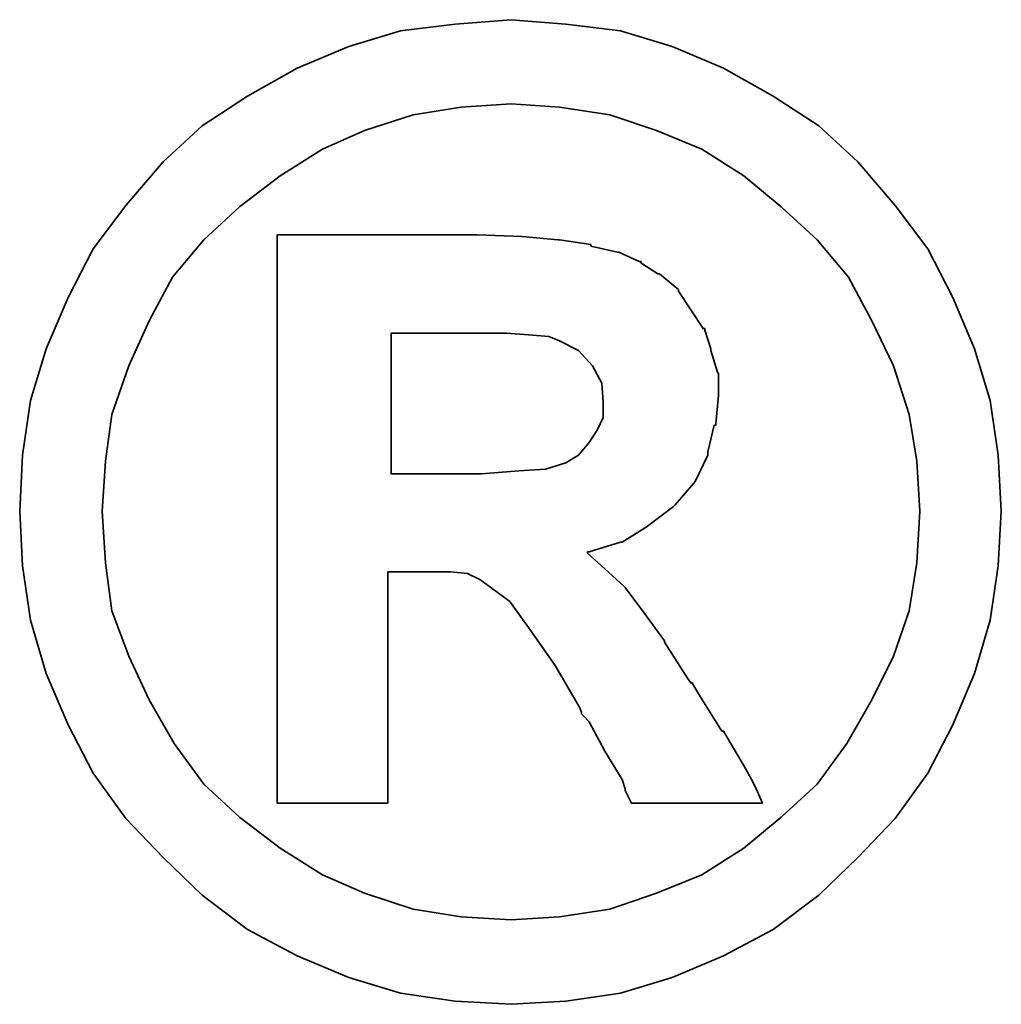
# Model space of a CAD drawing. Header units: inches. Extents: x 36 to 516, y 68 to 1649.
# Tile 47 of 50: x 186.486 to 187.022, y 118.347 to 118.886. Entities that reach past the tile are written whole.
import ezdxf

# ---------------------------------------------------------------- set-up
doc = ezdxf.new("R2010")
doc.units = ezdxf.units.IN
doc.header["$LTSCALE"] = 2
doc.header["$MEASUREMENT"] = 0
doc.layers.add('DIM', color=4, linetype='Continuous')
doc.layers.add('layer 1', color=7, linetype='Continuous')

# ---------------------------------------------------------------- blocks, each defined once
blk = doc.blocks.new('TBI MOTION logo(完整正式版)')
at = {"layer": 'layer 1', "color": 22, "lineweight": 35}
for points, knots in [([(81.20634, 4.98624), (81.20634, 4.98624), (81.18649, 5.32862), (81.18649, 5.32862), (81.18649, 5.32862), (81.18649, 5.32862), (81.13886, 5.66206), (81.13886, 5.66206), (81.13886, 5.66206), (81.13886, 5.66206), (81.04359, 5.97764), (81.04359, 5.97764), (81.04359, 5.97764), (81.04359, 5.97764), (80.91061, 6.29124), (80.91061, 6.29124), (80.91061, 6.29124), (80.91061, 6.29124), (80.75778, 6.58697), (80.75778, 6.58697), (80.75778, 6.58697), (80.75778, 6.58697), (80.5593, 6.85294), (80.5593, 6.85294), (80.5593, 6.85294), (80.5593, 6.85294), (80.33105, 7.1189), (80.33105, 7.1189), (80.33105, 7.1189), (80.33105, 7.1189), (80.09287, 7.33921), (80.09287, 7.33921), (80.09287, 7.33921), (80.09287, 7.33921), (79.815, 7.51982), (79.815, 7.51982), (79.815, 7.51982), (79.815, 7.51982), (79.51133, 7.69051), (79.51133, 7.69051), (79.51133, 7.69051), (79.51133, 7.69051), (79.19773, 7.8235), (79.19773, 7.8235), (79.19773, 7.8235), (79.19773, 7.8235), (78.88215, 7.91877), (78.88215, 7.91877), (78.88215, 7.91877), (78.88215, 7.91877), (78.54871, 7.95846), (78.54871, 7.95846), (78.54871, 7.95846), (78.54871, 7.95846), (78.21526, 7.98625), (78.21526, 7.98625), (78.21526, 7.98625), (78.21526, 7.98625), (77.87388, 7.95846), (77.87388, 7.95846), (77.87388, 7.95846), (77.87388, 7.95846), (77.54044, 7.91877), (77.54044, 7.91877), (77.54044, 7.91877), (77.54044, 7.91877), (77.22485, 7.8235), (77.22485, 7.8235), (77.22485, 7.8235), (77.22485, 7.8235), (76.91027, 7.69051), (76.91027, 7.69051), (76.91027, 7.69051), (76.91027, 7.69051), (76.6056, 7.51982), (76.6056, 7.51982), (76.6056, 7.51982), (76.6056, 7.51982), (76.32972, 7.33921), (76.32972, 7.33921), (76.32972, 7.33921), (76.32972, 7.33921), (76.09154, 7.1189), (76.09154, 7.1189), (76.09154, 7.1189), (76.09154, 7.1189), (75.86329, 6.85294), (75.86329, 6.85294), (75.86329, 6.85294), (75.86329, 6.85294), (75.66382, 6.58697), (75.66382, 6.58697), (75.66382, 6.58697), (75.66382, 6.58697), (75.51099, 6.29124), (75.51099, 6.29124), (75.51099, 6.29124), (75.51099, 6.29124), (75.37702, 5.97764), (75.37702, 5.97764), (75.37702, 5.97764), (75.37702, 5.97764), (75.28175, 5.66206), (75.28175, 5.66206), (75.28175, 5.66206), (75.28175, 5.66206), (75.23411, 5.32862), (75.23411, 5.32862), (75.23411, 5.32862), (75.23411, 5.32862), (75.21625, 4.98624), (75.21625, 4.98624), (75.21625, 4.98624), (75.21625, 4.98624), (75.23411, 4.6528), (75.23411, 4.6528), (75.23411, 4.6528), (75.23411, 4.6528), (75.28175, 4.32035), (75.28175, 4.32035), (75.28175, 4.32035), (75.28175, 4.32035), (75.37702, 3.99583), (75.37702, 3.99583), (75.37702, 3.99583), (75.37702, 3.99583), (75.51099, 3.68224), (75.51099, 3.68224), (75.51099, 3.68224), (75.51099, 3.68224), (75.66382, 3.38749), (75.66382, 3.38749), (75.66382, 3.38749), (75.66382, 3.38749), (75.86329, 3.10963), (75.86329, 3.10963), (75.86329, 3.10963), (75.86329, 3.10963), (76.09154, 2.87145), (76.09154, 2.87145), (76.09154, 2.87145), (76.09154, 2.87145), (76.32972, 2.6432), (76.32972, 2.6432), (76.32972, 2.6432), (76.32972, 2.6432), (76.6056, 2.43381), (76.6056, 2.43381), (76.6056, 2.43381), (76.6056, 2.43381), (76.91027, 2.27205), (76.91027, 2.27205), (76.91027, 2.27205), (76.91027, 2.27205), (77.22485, 2.13906), (77.22485, 2.13906), (77.22485, 2.13906), (77.22485, 2.13906), (77.54044, 2.0438), (77.54044, 2.0438), (77.54044, 2.0438), (77.54044, 2.0438), (77.87388, 1.99616), (77.87388, 1.99616), (77.87388, 1.99616), (77.87388, 1.99616), (78.21526, 1.97631), (78.21526, 1.97631), (78.21526, 1.97631), (78.21526, 1.97631), (78.54871, 1.99616), (78.54871, 1.99616), (78.54871, 1.99616), (78.54871, 1.99616), (78.88215, 2.0438), (78.88215, 2.0438), (78.88215, 2.0438), (78.88215, 2.0438), (79.19773, 2.13906), (79.19773, 2.13906), (79.19773, 2.13906), (79.19773, 2.13906), (79.51133, 2.27205), (79.51133, 2.27205), (79.51133, 2.27205), (79.51133, 2.27205), (79.815, 2.43381), (79.815, 2.43381), (79.815, 2.43381), (79.815, 2.43381), (80.09287, 2.6432), (80.09287, 2.6432), (80.09287, 2.6432), (80.09287, 2.6432), (80.33105, 2.87145), (80.33105, 2.87145), (80.33105, 2.87145), (80.33105, 2.87145), (80.5593, 3.10963), (80.5593, 3.10963), (80.5593, 3.10963), (80.5593, 3.10963), (80.75778, 3.38749), (80.75778, 3.38749), (80.75778, 3.38749), (80.75778, 3.38749), (80.91061, 3.68224), (80.91061, 3.68224), (80.91061, 3.68224), (80.91061, 3.68224), (81.04359, 3.99583), (81.04359, 3.99583), (81.04359, 3.99583), (81.04359, 3.99583), (81.13886, 4.32035), (81.13886, 4.32035), (81.13886, 4.32035), (81.13886, 4.32035), (81.18649, 4.6528), (81.18649, 4.6528), (81.18649, 4.6528), (81.18649, 4.6528), (81.20634, 4.98624), (81.20634, 4.98624)], [0, 0, 0, 0, 0.0178571, 0.0178571, 0.0178571, 0.0178571, 0.0357143, 0.0357143, 0.0357143, 0.0357143, 0.0535714, 0.0535714, 0.0535714, 0.0535714, 0.0714286, 0.0714286, 0.0714286, 0.0714286, 0.0892857, 0.0892857, 0.0892857, 0.0892857, 0.1071429, 0.1071429, 0.1071429, 0.1071429, 0.125, 0.125, 0.125, 0.125, 0.1428571, 0.1428571, 0.1428571, 0.1428571, 0.1607143, 0.1607143, 0.1607143, 0.1607143, 0.1785714, 0.1785714, 0.1785714, 0.1785714, 0.1964286, 0.1964286, 0.1964286, 0.1964286, 0.2142857, 0.2142857, 0.2142857, 0.2142857, 0.2321429, 0.2321429, 0.2321429, 0.2321429, 0.25, 0.25, 0.25, 0.25, 0.2678571, 0.2678571, 0.2678571, 0.2678571, 0.2857143, 0.2857143, 0.2857143, 0.2857143, 0.3035714, 0.3035714, 0.3035714, 0.3035714, 0.3214286, 0.3214286, 0.3214286, 0.3214286, 0.3392857, 0.3392857, 0.3392857, 0.3392857, 0.3571429, 0.3571429, 0.3571429, 0.3571429, 0.375, 0.375, 0.375, 0.375, 0.3928571, 0.3928571, 0.3928571, 0.3928571, 0.4107143, 0.4107143, 0.4107143, 0.4107143, 0.4285714, 0.4285714, 0.4285714, 0.4285714, 0.4464286, 0.4464286, 0.4464286, 0.4464286, 0.4642857, 0.4642857, 0.4642857, 0.4642857, 0.4821429, 0.4821429, 0.4821429, 0.4821429, 0.5, 0.5, 0.5, 0.5, 0.5178571, 0.5178571, 0.5178571, 0.5178571, 0.5357143, 0.5357143, 0.5357143, 0.5357143, 0.5535714, 0.5535714, 0.5535714, 0.5535714, 0.5714286, 0.5714286, 0.5714286, 0.5714286, 0.5892857, 0.5892857, 0.5892857, 0.5892857, 0.6071429, 0.6071429, 0.6071429, 0.6071429, 0.625, 0.625, 0.625, 0.625, 0.6428571, 0.6428571, 0.6428571, 0.6428571, 0.6607143, 0.6607143, 0.6607143, 0.6607143, 0.6785714, 0.6785714, 0.6785714, 0.6785714, 0.6964286, 0.6964286, 0.6964286, 0.6964286, 0.7142857, 0.7142857, 0.7142857, 0.7142857, 0.7321429, 0.7321429, 0.7321429, 0.7321429, 0.75, 0.75, 0.75, 0.75, 0.7678571, 0.7678571, 0.7678571, 0.7678571, 0.7857143, 0.7857143, 0.7857143, 0.7857143, 0.8035714, 0.8035714, 0.8035714, 0.8035714, 0.8214286, 0.8214286, 0.8214286, 0.8214286, 0.8392857, 0.8392857, 0.8392857, 0.8392857, 0.8571429, 0.8571429, 0.8571429, 0.8571429, 0.875, 0.875, 0.875, 0.875, 0.8928571, 0.8928571, 0.8928571, 0.8928571, 0.9107143, 0.9107143, 0.9107143, 0.9107143, 0.9285714, 0.9285714, 0.9285714, 0.9285714, 0.9464286, 0.9464286, 0.9464286, 0.9464286, 0.9642857, 0.9642857, 0.9642857, 0.9642857, 0.9821429, 0.9821429, 0.9821429, 0.9821429, 1, 1, 1, 1]), ([(80.71014, 4.98624), (80.71014, 4.98624), (80.69129, 5.29091), (80.69129, 5.29091), (80.69129, 5.29091), (80.69129, 5.29091), (80.64464, 5.57672), (80.64464, 5.57672), (80.64464, 5.57672), (80.64464, 5.57672), (80.54937, 5.87245), (80.54937, 5.87245), (80.54937, 5.87245), (80.54937, 5.87245), (80.41639, 6.14833), (80.41639, 6.14833), (80.41639, 6.14833), (80.41639, 6.14833), (80.27349, 6.41429), (80.27349, 6.41429), (80.27349, 6.41429), (80.27349, 6.41429), (80.08295, 6.64255), (80.08295, 6.64255), (80.08295, 6.64255), (80.08295, 6.64255), (79.86264, 6.84301), (79.86264, 6.84301), (79.86264, 6.84301), (79.86264, 6.84301), (79.63439, 7.03355), (79.63439, 7.03355), (79.63439, 7.03355), (79.63439, 7.03355), (79.37835, 7.1963), (79.37835, 7.1963), (79.37835, 7.1963), (79.37835, 7.1963), (79.10246, 7.30944), (79.10246, 7.30944), (79.10246, 7.30944), (79.10246, 7.30944), (78.81665, 7.40471), (78.81665, 7.40471), (78.81665, 7.40471), (78.81665, 7.40471), (78.511, 7.45234), (78.511, 7.45234), (78.511, 7.45234), (78.511, 7.45234), (78.21526, 7.47219), (78.21526, 7.47219), (78.21526, 7.47219), (78.21526, 7.47219), (77.9106, 7.45234), (77.9106, 7.45234), (77.9106, 7.45234), (77.9106, 7.45234), (77.61685, 7.40471), (77.61685, 7.40471), (77.61685, 7.40471), (77.61685, 7.40471), (77.32012, 7.30944), (77.32012, 7.30944), (77.32012, 7.30944), (77.32012, 7.30944), (77.06309, 7.1963), (77.06309, 7.1963), (77.06309, 7.1963), (77.06309, 7.1963), (76.80606, 7.03355), (76.80606, 7.03355), (76.80606, 7.03355), (76.80606, 7.03355), (76.55797, 6.84301), (76.55797, 6.84301), (76.55797, 6.84301), (76.55797, 6.84301), (76.34063, 6.64255), (76.34063, 6.64255), (76.34063, 6.64255), (76.34063, 6.64255), (76.1491, 6.41429), (76.1491, 6.41429), (76.1491, 6.41429), (76.1491, 6.41429), (76.0062, 6.14833), (76.0062, 6.14833), (76.0062, 6.14833), (76.0062, 6.14833), (75.88314, 5.87245), (75.88314, 5.87245), (75.88314, 5.87245), (75.88314, 5.87245), (75.77794, 5.57672), (75.77794, 5.57672), (75.77794, 5.57672), (75.77794, 5.57672), (75.73924, 5.29091), (75.73924, 5.29091), (75.73924, 5.29091), (75.73924, 5.29091), (75.72039, 4.98624), (75.72039, 4.98624), (75.72039, 4.98624), (75.72039, 4.98624), (75.73924, 4.67165), (75.73924, 4.67165), (75.73924, 4.67165), (75.73924, 4.67165), (75.77794, 4.37791), (75.77794, 4.37791), (75.77794, 4.37791), (75.77794, 4.37791), (75.88314, 4.10102), (75.88314, 4.10102), (75.88314, 4.10102), (75.88314, 4.10102), (76.0062, 3.83407), (76.0062, 3.83407), (76.0062, 3.83407), (76.0062, 3.83407), (76.15902, 3.56811), (76.15902, 3.56811), (76.15902, 3.56811), (76.15902, 3.56811), (76.34063, 3.32001), (76.34063, 3.32001), (76.34063, 3.32001), (76.34063, 3.32001), (76.55797, 3.11955), (76.55797, 3.11955), (76.55797, 3.11955), (76.55797, 3.11955), (76.80606, 2.92901), (76.80606, 2.92901), (76.80606, 2.92901), (76.80606, 2.92901), (77.06309, 2.76725), (77.06309, 2.76725), (77.06309, 2.76725), (77.06309, 2.76725), (77.32012, 2.65412), (77.32012, 2.65412), (77.32012, 2.65412), (77.32012, 2.65412), (77.61685, 2.55786), (77.61685, 2.55786), (77.61685, 2.55786), (77.61685, 2.55786), (77.9106, 2.51022), (77.9106, 2.51022), (77.9106, 2.51022), (77.9106, 2.51022), (78.21526, 2.49137), (78.21526, 2.49137), (78.21526, 2.49137), (78.21526, 2.49137), (78.511, 2.51022), (78.511, 2.51022), (78.511, 2.51022), (78.511, 2.51022), (78.81665, 2.55786), (78.81665, 2.55786), (78.81665, 2.55786), (78.81665, 2.55786), (79.10246, 2.65412), (79.10246, 2.65412), (79.10246, 2.65412), (79.10246, 2.65412), (79.37835, 2.76725), (79.37835, 2.76725), (79.37835, 2.76725), (79.37835, 2.76725), (79.63439, 2.92901), (79.63439, 2.92901), (79.63439, 2.92901), (79.63439, 2.92901), (79.86264, 3.11955), (79.86264, 3.11955), (79.86264, 3.11955), (79.86264, 3.11955), (80.08295, 3.32001), (80.08295, 3.32001), (80.08295, 3.32001), (80.08295, 3.32001), (80.26356, 3.56811), (80.26356, 3.56811), (80.26356, 3.56811), (80.26356, 3.56811), (80.41639, 3.83407), (80.41639, 3.83407), (80.41639, 3.83407), (80.41639, 3.83407), (80.54937, 4.10102), (80.54937, 4.10102), (80.54937, 4.10102), (80.54937, 4.10102), (80.64464, 4.37791), (80.64464, 4.37791), (80.64464, 4.37791), (80.64464, 4.37791), (80.69129, 4.67165), (80.69129, 4.67165), (80.69129, 4.67165), (80.69129, 4.67165), (80.71014, 4.98624), (80.71014, 4.98624)], [0, 0, 0, 0, 0.0192308, 0.0192308, 0.0192308, 0.0192308, 0.0384615, 0.0384615, 0.0384615, 0.0384615, 0.0576923, 0.0576923, 0.0576923, 0.0576923, 0.0769231, 0.0769231, 0.0769231, 0.0769231, 0.0961538, 0.0961538, 0.0961538, 0.0961538, 0.1153846, 0.1153846, 0.1153846, 0.1153846, 0.1346154, 0.1346154, 0.1346154, 0.1346154, 0.1538462, 0.1538462, 0.1538462, 0.1538462, 0.1730769, 0.1730769, 0.1730769, 0.1730769, 0.1923077, 0.1923077, 0.1923077, 0.1923077, 0.2115385, 0.2115385, 0.2115385, 0.2115385, 0.2307692, 0.2307692, 0.2307692, 0.2307692, 0.25, 0.25, 0.25, 0.25, 0.2692308, 0.2692308, 0.2692308, 0.2692308, 0.2884615, 0.2884615, 0.2884615, 0.2884615, 0.3076923, 0.3076923, 0.3076923, 0.3076923, 0.3269231, 0.3269231, 0.3269231, 0.3269231, 0.3461538, 0.3461538, 0.3461538, 0.3461538, 0.3653846, 0.3653846, 0.3653846, 0.3653846, 0.3846154, 0.3846154, 0.3846154, 0.3846154, 0.4038462, 0.4038462, 0.4038462, 0.4038462, 0.4230769, 0.4230769, 0.4230769, 0.4230769, 0.4423077, 0.4423077, 0.4423077, 0.4423077, 0.4615385, 0.4615385, 0.4615385, 0.4615385, 0.4807692, 0.4807692, 0.4807692, 0.4807692, 0.5, 0.5, 0.5, 0.5, 0.5192308, 0.5192308, 0.5192308, 0.5192308, 0.5384615, 0.5384615, 0.5384615, 0.5384615, 0.5576923, 0.5576923, 0.5576923, 0.5576923, 0.5769231, 0.5769231, 0.5769231, 0.5769231, 0.5961538, 0.5961538, 0.5961538, 0.5961538, 0.6153846, 0.6153846, 0.6153846, 0.6153846, 0.6346154, 0.6346154, 0.6346154, 0.6346154, 0.6538462, 0.6538462, 0.6538462, 0.6538462, 0.6730769, 0.6730769, 0.6730769, 0.6730769, 0.6923077, 0.6923077, 0.6923077, 0.6923077, 0.7115385, 0.7115385, 0.7115385, 0.7115385, 0.7307692, 0.7307692, 0.7307692, 0.7307692, 0.75, 0.75, 0.75, 0.75, 0.7692308, 0.7692308, 0.7692308, 0.7692308, 0.7884615, 0.7884615, 0.7884615, 0.7884615, 0.8076923, 0.8076923, 0.8076923, 0.8076923, 0.8269231, 0.8269231, 0.8269231, 0.8269231, 0.8461538, 0.8461538, 0.8461538, 0.8461538, 0.8653846, 0.8653846, 0.8653846, 0.8653846, 0.8846154, 0.8846154, 0.8846154, 0.8846154, 0.9038462, 0.9038462, 0.9038462, 0.9038462, 0.9230769, 0.9230769, 0.9230769, 0.9230769, 0.9423077, 0.9423077, 0.9423077, 0.9423077, 0.9615385, 0.9615385, 0.9615385, 0.9615385, 0.9807692, 0.9807692, 0.9807692, 0.9807692, 1, 1, 1, 1]), ([(76.78721, 3.2823), (76.78721, 3.2823), (76.78721, 3.32001), (76.78721, 3.32001), (76.78721, 3.32001), (76.78721, 3.32001), (76.78721, 3.42422), (76.78721, 3.42422), (76.78721, 3.42422), (76.78721, 3.42422), (76.78721, 3.59689), (76.78721, 3.59689), (76.78721, 3.59689), (76.78721, 3.59689), (76.78721, 3.80529), (76.78721, 3.80529), (76.78721, 3.80529), (76.78721, 3.80529), (76.78721, 4.0524), (76.78721, 4.0524), (76.78721, 4.0524), (76.78721, 4.0524), (76.78721, 4.32035), (76.78721, 4.32035), (76.78721, 4.32035), (76.78721, 4.32035), (76.78721, 4.92868), (76.78721, 4.92868), (76.78721, 4.92868), (76.78721, 4.92868), (76.78721, 5.53801), (76.78721, 5.53801), (76.78721, 5.53801), (76.78721, 5.53801), (76.78721, 5.82482), (76.78721, 5.82482), (76.78721, 5.82482), (76.78721, 5.82482), (76.78721, 6.07291), (76.78721, 6.07291), (76.78721, 6.07291), (76.78721, 6.07291), (76.78721, 6.30017), (76.78721, 6.30017), (76.78721, 6.30017), (76.78721, 6.30017), (76.78721, 6.45399), (76.78721, 6.45399), (76.78721, 6.45399), (76.78721, 6.45399), (76.78721, 6.5572), (76.78721, 6.5572), (76.78721, 6.5572), (76.78721, 6.5572), (76.78721, 6.59689), (76.78721, 6.59689), (76.78721, 6.59689), (76.78721, 6.59689), (76.78721, 6.67232), (76.78721, 6.67232), (76.78721, 6.67232), (76.78721, 6.67232), (76.8537, 6.67232), (76.8537, 6.67232), (76.8537, 6.67232), (76.8537, 6.67232), (76.87355, 6.67232), (76.87355, 6.67232), (76.87355, 6.67232), (76.87355, 6.67232), (76.91027, 6.67232), (76.91027, 6.67232), (76.91027, 6.67232), (76.91027, 6.67232), (77.04424, 6.67232), (77.04424, 6.67232), (77.04424, 6.67232), (77.04424, 6.67232), (77.22485, 6.67232), (77.22485, 6.67232), (77.22485, 6.67232), (77.22485, 6.67232), (77.43524, 6.67232), (77.43524, 6.67232), (77.43524, 6.67232), (77.43524, 6.67232), (77.65357, 6.67232), (77.65357, 6.67232), (77.65357, 6.67232), (77.65357, 6.67232), (77.82625, 6.67232), (77.82625, 6.67232), (77.82625, 6.67232), (77.82625, 6.67232), (77.94037, 6.67232), (77.94037, 6.67232), (77.94037, 6.67232), (77.94037, 6.67232), (77.97709, 6.67232), (77.97709, 6.67232), (77.97709, 6.67232), (77.97709, 6.67232), (77.99694, 6.67232), (77.99694, 6.67232), (77.99694, 6.67232), (77.99694, 6.67232), (78.00686, 6.67232), (78.00686, 6.67232), (78.00686, 6.67232), (78.00686, 6.67232), (78.28275, 6.6624), (78.28275, 6.6624), (78.28275, 6.6624), (78.28275, 6.6624), (78.50107, 6.64255), (78.50107, 6.64255), (78.50107, 6.64255), (78.50107, 6.64255), (78.511, 6.64255), (78.511, 6.64255), (78.511, 6.64255), (78.511, 6.64255), (78.70154, 6.61476), (78.70154, 6.61476), (78.70154, 6.61476), (78.70154, 6.61476), (78.70154, 6.60483), (78.70154, 6.60483), (78.70154, 6.60483), (78.70154, 6.60483), (78.86429, 6.56713), (78.86429, 6.56713), (78.86429, 6.56713), (78.86429, 6.56713), (78.87223, 6.56713), (78.87223, 6.56713), (78.87223, 6.56713), (78.87223, 6.56713), (78.99727, 6.51056), (78.99727, 6.51056), (78.99727, 6.51056), (78.99727, 6.51056), (79.00719, 6.51056), (79.00719, 6.51056), (79.00719, 6.51056), (79.00719, 6.51056), (79.00719, 6.50162), (79.00719, 6.50162), (79.00719, 6.50162), (79.00719, 6.50162), (79.1104, 6.43415), (79.1104, 6.43415), (79.1104, 6.43415), (79.1104, 6.43415), (79.12132, 6.43415), (79.12132, 6.43415), (79.12132, 6.43415), (79.12132, 6.43415), (79.22552, 6.34781), (79.22552, 6.34781), (79.22552, 6.34781), (79.22552, 6.34781), (79.23544, 6.33888), (79.23544, 6.33888), (79.23544, 6.33888), (79.23544, 6.33888), (79.23544, 6.32895), (79.23544, 6.32895), (79.23544, 6.32895), (79.23544, 6.32895), (79.31087, 6.21483), (79.31087, 6.21483), (79.31087, 6.21483), (79.31087, 6.21483), (79.38629, 6.1007), (79.38629, 6.1007), (79.38629, 6.1007), (79.38629, 6.1007), (79.3972, 6.1007), (79.3972, 6.1007), (79.3972, 6.1007), (79.3972, 6.1007), (79.3972, 6.09078), (79.3972, 6.09078), (79.3972, 6.09078), (79.3972, 6.09078), (79.43392, 5.97764), (79.43392, 5.97764), (79.43392, 5.97764), (79.43392, 5.97764), (79.43392, 5.96772), (79.43392, 5.96772), (79.43392, 5.96772), (79.43392, 5.96772), (79.47362, 5.83474), (79.47362, 5.83474), (79.47362, 5.83474), (79.47362, 5.83474), (79.48156, 5.82482), (79.48156, 5.82482), (79.48156, 5.82482), (79.48156, 5.82482), (79.48156, 5.69977), (79.48156, 5.69977), (79.48156, 5.69977), (79.48156, 5.69977), (79.48156, 5.69183), (79.48156, 5.69183), (79.48156, 5.69183), (79.48156, 5.69183), (79.4637, 5.51915), (79.4637, 5.51915), (79.4637, 5.51915), (79.4637, 5.51915), (79.4637, 5.51122), (79.4637, 5.51122), (79.4637, 5.51122), (79.4637, 5.51122), (79.45377, 5.51122), (79.45377, 5.51122), (79.45377, 5.51122), (79.45377, 5.51122), (79.41507, 5.34847), (79.41507, 5.34847), (79.41507, 5.34847), (79.41507, 5.34847), (79.41507, 5.33854), (79.41507, 5.33854), (79.41507, 5.33854), (79.41507, 5.33854), (79.41507, 5.32862), (79.41507, 5.32862), (79.41507, 5.32862), (79.41507, 5.32862), (79.33865, 5.16785), (79.33865, 5.16785), (79.33865, 5.16785), (79.33865, 5.16785), (79.33071, 5.15693), (79.33071, 5.15693), (79.33071, 5.15693), (79.33071, 5.15693), (79.2156, 5.02495), (79.2156, 5.02495), (79.2156, 5.02495), (79.2156, 5.02495), (79.20567, 5.01502), (79.20567, 5.01502), (79.20567, 5.01502), (79.20567, 5.01502), (79.05483, 4.89991), (79.05483, 4.89991), (79.05483, 4.89991), (79.05483, 4.89991), (79.04491, 4.89197), (79.04491, 4.89197), (79.04491, 4.89197), (79.04491, 4.89197), (78.89208, 4.7967), (78.89208, 4.7967), (78.89208, 4.7967), (78.89208, 4.7967), (78.88215, 4.7967), (78.88215, 4.7967), (78.88215, 4.7967), (78.88215, 4.7967), (78.69161, 4.73913), (78.69161, 4.73913), (78.69161, 4.73913), (78.69161, 4.73913), (78.68169, 4.73913), (78.68169, 4.73913), (78.68169, 4.73913), (78.68169, 4.73913), (78.68169, 4.72921), (78.68169, 4.72921), (78.68169, 4.72921), (78.68169, 4.72921), (78.78688, 4.63394), (78.78688, 4.63394), (78.78688, 4.63394), (78.78688, 4.63394), (78.902, 4.52875), (78.902, 4.52875), (78.902, 4.52875), (78.902, 4.52875), (78.91093, 4.52081), (78.91093, 4.52081), (78.91093, 4.52081), (78.91093, 4.52081), (79.02506, 4.36798), (79.02506, 4.36798), (79.02506, 4.36798), (79.02506, 4.36798), (79.1501, 4.1953), (79.1501, 4.1953), (79.1501, 4.1953), (79.1501, 4.1953), (79.1501, 4.18736), (79.1501, 4.18736), (79.1501, 4.18736), (79.1501, 4.18736), (79.29201, 3.96705), (79.29201, 3.96705), (79.29201, 3.96705), (79.29201, 3.96705), (79.31087, 3.93828), (79.31087, 3.93828), (79.31087, 3.93828), (79.31087, 3.93828), (79.32079, 3.93828), (79.32079, 3.93828), (79.32079, 3.93828), (79.32079, 3.93828), (79.3585, 3.87178), (79.3585, 3.87178), (79.3585, 3.87178), (79.3585, 3.87178), (79.50141, 3.64353), (79.50141, 3.64353), (79.50141, 3.64353), (79.50141, 3.64353), (79.51133, 3.64353), (79.51133, 3.64353), (79.51133, 3.64353), (79.51133, 3.64353), (79.64431, 3.41528), (79.64431, 3.41528), (79.64431, 3.41528), (79.64431, 3.41528), (79.68202, 3.3478), (79.68202, 3.3478), (79.68202, 3.3478), (79.68202, 3.3478), (79.70187, 3.31009), (79.70187, 3.31009), (79.70187, 3.31009), (79.70187, 3.31009), (79.7495, 3.2049), (79.7495, 3.2049), (79.7495, 3.2049), (79.7495, 3.2049), (79.64431, 3.2049), (79.64431, 3.2049), (79.64431, 3.2049), (79.64431, 3.2049), (79.62546, 3.2049), (79.62546, 3.2049), (79.62546, 3.2049), (79.62546, 3.2049), (79.53912, 3.2049), (79.53912, 3.2049), (79.53912, 3.2049), (79.53912, 3.2049), (79.31087, 3.2049), (79.31087, 3.2049), (79.31087, 3.2049), (79.31087, 3.2049), (79.08262, 3.2049), (79.08262, 3.2049), (79.08262, 3.2049), (79.08262, 3.2049), (79.00719, 3.2049), (79.00719, 3.2049), (79.00719, 3.2049), (79.00719, 3.2049), (78.98735, 3.2049), (78.98735, 3.2049), (78.98735, 3.2049), (78.98735, 3.2049), (78.94964, 3.2049), (78.94964, 3.2049), (78.94964, 3.2049), (78.94964, 3.2049), (78.92979, 3.24459), (78.92979, 3.24459), (78.92979, 3.24459), (78.92979, 3.24459), (78.91093, 3.2823), (78.91093, 3.2823), (78.91093, 3.2823), (78.91093, 3.2823), (78.91093, 3.29223), (78.91093, 3.29223), (78.91093, 3.29223), (78.91093, 3.29223), (78.89208, 3.3478), (78.89208, 3.3478), (78.89208, 3.3478), (78.89208, 3.3478), (78.78688, 3.52048), (78.78688, 3.52048), (78.78688, 3.52048), (78.78688, 3.52048), (78.69161, 3.7001), (78.69161, 3.7001), (78.69161, 3.7001), (78.69161, 3.7001), (78.6539, 3.7388), (78.6539, 3.7388), (78.6539, 3.7388), (78.6539, 3.7388), (78.64398, 3.74873), (78.64398, 3.74873), (78.64398, 3.74873), (78.64398, 3.74873), (78.64398, 3.75766), (78.64398, 3.75766), (78.64398, 3.75766), (78.64398, 3.75766), (78.63405, 3.78644), (78.63405, 3.78644), (78.63405, 3.78644), (78.63405, 3.78644), (78.48321, 4.04347), (78.48321, 4.04347), (78.48321, 4.04347), (78.48321, 4.04347), (78.33038, 4.2618), (78.33038, 4.2618), (78.33038, 4.2618), (78.33038, 4.2618), (78.20732, 4.43447), (78.20732, 4.43447), (78.20732, 4.43447), (78.20732, 4.43447), (78.09221, 4.52081), (78.09221, 4.52081), (78.09221, 4.52081), (78.09221, 4.52081), (78.02472, 4.56845), (78.02472, 4.56845), (78.02472, 4.56845), (78.02472, 4.56845), (77.9493, 4.60616), (77.9493, 4.60616), (77.9493, 4.60616), (77.9493, 4.60616), (77.8451, 4.61608), (77.8451, 4.61608), (77.8451, 4.61608), (77.8451, 4.61608), (77.71113, 4.61608), (77.71113, 4.61608), (77.71113, 4.61608), (77.71113, 4.61608), (77.69128, 4.61608), (77.69128, 4.61608), (77.69128, 4.61608), (77.69128, 4.61608), (77.67342, 4.61608), (77.67342, 4.61608), (77.67342, 4.61608), (77.67342, 4.61608), (77.5583, 4.61608), (77.5583, 4.61608), (77.5583, 4.61608), (77.5583, 4.61608), (77.46303, 4.61608), (77.46303, 4.61608), (77.46303, 4.61608), (77.46303, 4.61608), (77.46303, 4.54761), (77.46303, 4.54761), (77.46303, 4.54761), (77.46303, 4.54761), (77.46303, 4.47318), (77.46303, 4.47318), (77.46303, 4.47318), (77.46303, 4.47318), (77.46303, 4.24294), (77.46303, 4.24294), (77.46303, 4.24294), (77.46303, 4.24294), (77.46303, 3.99583), (77.46303, 3.99583), (77.46303, 3.99583), (77.46303, 3.99583), (77.46303, 3.72888), (77.46303, 3.72888), (77.46303, 3.72888), (77.46303, 3.72888), (77.46303, 3.51055), (77.46303, 3.51055), (77.46303, 3.51055), (77.46303, 3.51055), (77.46303, 3.42422), (77.46303, 3.42422), (77.46303, 3.42422), (77.46303, 3.42422), (77.46303, 3.35773), (77.46303, 3.35773), (77.46303, 3.35773), (77.46303, 3.35773), (77.46303, 3.30017), (77.46303, 3.30017), (77.46303, 3.30017), (77.46303, 3.30017), (77.46303, 3.2823), (77.46303, 3.2823), (77.46303, 3.2823), (77.46303, 3.2823), (77.46303, 3.2049), (77.46303, 3.2049), (77.46303, 3.2049), (77.46303, 3.2049), (77.39753, 3.2049), (77.39753, 3.2049), (77.39753, 3.2049), (77.39753, 3.2049), (77.37768, 3.2049), (77.37768, 3.2049), (77.37768, 3.2049), (77.37768, 3.2049), (77.32012, 3.2049), (77.32012, 3.2049), (77.32012, 3.2049), (77.32012, 3.2049), (77.12165, 3.2049), (77.12165, 3.2049), (77.12165, 3.2049), (77.12165, 3.2049), (76.94897, 3.2049), (76.94897, 3.2049), (76.94897, 3.2049), (76.94897, 3.2049), (76.8924, 3.2049), (76.8924, 3.2049), (76.8924, 3.2049), (76.8924, 3.2049), (76.8537, 3.2049), (76.8537, 3.2049), (76.8537, 3.2049), (76.8537, 3.2049), (76.78721, 3.2049), (76.78721, 3.2049), (76.78721, 3.2049), (76.78721, 3.2049), (76.78721, 3.2823), (76.78721, 3.2823)], [0, 0, 0, 0, 0.0074074, 0.0074074, 0.0074074, 0.0074074, 0.0148148, 0.0148148, 0.0148148, 0.0148148, 0.0222222, 0.0222222, 0.0222222, 0.0222222, 0.0296296, 0.0296296, 0.0296296, 0.0296296, 0.037037, 0.037037, 0.037037, 0.037037, 0.0444444, 0.0444444, 0.0444444, 0.0444444, 0.0518519, 0.0518519, 0.0518519, 0.0518519, 0.0592593, 0.0592593, 0.0592593, 0.0592593, 0.0666667, 0.0666667, 0.0666667, 0.0666667, 0.0740741, 0.0740741, 0.0740741, 0.0740741, 0.0814815, 0.0814815, 0.0814815, 0.0814815, 0.0888889, 0.0888889, 0.0888889, 0.0888889, 0.0962963, 0.0962963, 0.0962963, 0.0962963, 0.1037037, 0.1037037, 0.1037037, 0.1037037, 0.1111111, 0.1111111, 0.1111111, 0.1111111, 0.1185185, 0.1185185, 0.1185185, 0.1185185, 0.1259259, 0.1259259, 0.1259259, 0.1259259, 0.1333333, 0.1333333, 0.1333333, 0.1333333, 0.1407407, 0.1407407, 0.1407407, 0.1407407, 0.1481481, 0.1481481, 0.1481481, 0.1481481, 0.1555556, 0.1555556, 0.1555556, 0.1555556, 0.162963, 0.162963, 0.162963, 0.162963, 0.1703704, 0.1703704, 0.1703704, 0.1703704, 0.1777778, 0.1777778, 0.1777778, 0.1777778, 0.1851852, 0.1851852, 0.1851852, 0.1851852, 0.1925926, 0.1925926, 0.1925926, 0.1925926, 0.2, 0.2, 0.2, 0.2, 0.2074074, 0.2074074, 0.2074074, 0.2074074, 0.2148148, 0.2148148, 0.2148148, 0.2148148, 0.2222222, 0.2222222, 0.2222222, 0.2222222, 0.2296296, 0.2296296, 0.2296296, 0.2296296, 0.237037, 0.237037, 0.237037, 0.237037, 0.2444444, 0.2444444, 0.2444444, 0.2444444, 0.2518519, 0.2518519, 0.2518519, 0.2518519, 0.2592593, 0.2592593, 0.2592593, 0.2592593, 0.2666667, 0.2666667, 0.2666667, 0.2666667, 0.2740741, 0.2740741, 0.2740741, 0.2740741, 0.2814815, 0.2814815, 0.2814815, 0.2814815, 0.2888889, 0.2888889, 0.2888889, 0.2888889, 0.2962963, 0.2962963, 0.2962963, 0.2962963, 0.3037037, 0.3037037, 0.3037037, 0.3037037, 0.3111111, 0.3111111, 0.3111111, 0.3111111, 0.3185185, 0.3185185, 0.3185185, 0.3185185, 0.3259259, 0.3259259, 0.3259259, 0.3259259, 0.3333333, 0.3333333, 0.3333333, 0.3333333, 0.3407407, 0.3407407, 0.3407407, 0.3407407, 0.3481481, 0.3481481, 0.3481481, 0.3481481, 0.3555556, 0.3555556, 0.3555556, 0.3555556, 0.362963, 0.362963, 0.362963, 0.362963, 0.3703704, 0.3703704, 0.3703704, 0.3703704, 0.3777778, 0.3777778, 0.3777778, 0.3777778, 0.3851852, 0.3851852, 0.3851852, 0.3851852, 0.3925926, 0.3925926, 0.3925926, 0.3925926, 0.4, 0.4, 0.4, 0.4, 0.4074074, 0.4074074, 0.4074074, 0.4074074, 0.4148148, 0.4148148, 0.4148148, 0.4148148, 0.4222222, 0.4222222, 0.4222222, 0.4222222, 0.4296296, 0.4296296, 0.4296296, 0.4296296, 0.437037, 0.437037, 0.437037, 0.437037, 0.4444444, 0.4444444, 0.4444444, 0.4444444, 0.4518519, 0.4518519, 0.4518519, 0.4518519, 0.4592593, 0.4592593, 0.4592593, 0.4592593, 0.4666667, 0.4666667, 0.4666667, 0.4666667, 0.4740741, 0.4740741, 0.4740741, 0.4740741, 0.4814815, 0.4814815, 0.4814815, 0.4814815, 0.4888889, 0.4888889, 0.4888889, 0.4888889, 0.4962963, 0.4962963, 0.4962963, 0.4962963, 0.5037037, 0.5037037, 0.5037037, 0.5037037, 0.5111111, 0.5111111, 0.5111111, 0.5111111, 0.5185185, 0.5185185, 0.5185185, 0.5185185, 0.5259259, 0.5259259, 0.5259259, 0.5259259, 0.5333333, 0.5333333, 0.5333333, 0.5333333, 0.5407407, 0.5407407, 0.5407407, 0.5407407, 0.5481481, 0.5481481, 0.5481481, 0.5481481, 0.5555556, 0.5555556, 0.5555556, 0.5555556, 0.562963, 0.562963, 0.562963, 0.562963, 0.5703704, 0.5703704, 0.5703704, 0.5703704, 0.5777778, 0.5777778, 0.5777778, 0.5777778, 0.5851852, 0.5851852, 0.5851852, 0.5851852, 0.5925926, 0.5925926, 0.5925926, 0.5925926, 0.6, 0.6, 0.6, 0.6, 0.6074074, 0.6074074, 0.6074074, 0.6074074, 0.6148148, 0.6148148, 0.6148148, 0.6148148, 0.6222222, 0.6222222, 0.6222222, 0.6222222, 0.6296296, 0.6296296, 0.6296296, 0.6296296, 0.637037, 0.637037, 0.637037, 0.637037, 0.6444444, 0.6444444, 0.6444444, 0.6444444, 0.6518519, 0.6518519, 0.6518519, 0.6518519, 0.6592593, 0.6592593, 0.6592593, 0.6592593, 0.6666667, 0.6666667, 0.6666667, 0.6666667, 0.6740741, 0.6740741, 0.6740741, 0.6740741, 0.6814815, 0.6814815, 0.6814815, 0.6814815, 0.6888889, 0.6888889, 0.6888889, 0.6888889, 0.6962963, 0.6962963, 0.6962963, 0.6962963, 0.7037037, 0.7037037, 0.7037037, 0.7037037, 0.7111111, 0.7111111, 0.7111111, 0.7111111, 0.7185185, 0.7185185, 0.7185185, 0.7185185, 0.7259259, 0.7259259, 0.7259259, 0.7259259, 0.7333333, 0.7333333, 0.7333333, 0.7333333, 0.7407407, 0.7407407, 0.7407407, 0.7407407, 0.7481481, 0.7481481, 0.7481481, 0.7481481, 0.7555556, 0.7555556, 0.7555556, 0.7555556, 0.762963, 0.762963, 0.762963, 0.762963, 0.7703704, 0.7703704, 0.7703704, 0.7703704, 0.7777778, 0.7777778, 0.7777778, 0.7777778, 0.7851852, 0.7851852, 0.7851852, 0.7851852, 0.7925926, 0.7925926, 0.7925926, 0.7925926, 0.8, 0.8, 0.8, 0.8, 0.8074074, 0.8074074, 0.8074074, 0.8074074, 0.8148148, 0.8148148, 0.8148148, 0.8148148, 0.8222222, 0.8222222, 0.8222222, 0.8222222, 0.8296296, 0.8296296, 0.8296296, 0.8296296, 0.837037, 0.837037, 0.837037, 0.837037, 0.8444444, 0.8444444, 0.8444444, 0.8444444, 0.8518519, 0.8518519, 0.8518519, 0.8518519, 0.8592593, 0.8592593, 0.8592593, 0.8592593, 0.8666667, 0.8666667, 0.8666667, 0.8666667, 0.8740741, 0.8740741, 0.8740741, 0.8740741, 0.8814815, 0.8814815, 0.8814815, 0.8814815, 0.8888889, 0.8888889, 0.8888889, 0.8888889, 0.8962963, 0.8962963, 0.8962963, 0.8962963, 0.9037037, 0.9037037, 0.9037037, 0.9037037, 0.9111111, 0.9111111, 0.9111111, 0.9111111, 0.9185185, 0.9185185, 0.9185185, 0.9185185, 0.9259259, 0.9259259, 0.9259259, 0.9259259, 0.9333333, 0.9333333, 0.9333333, 0.9333333, 0.9407407, 0.9407407, 0.9407407, 0.9407407, 0.9481481, 0.9481481, 0.9481481, 0.9481481, 0.9555556, 0.9555556, 0.9555556, 0.9555556, 0.962963, 0.962963, 0.962963, 0.962963, 0.9703704, 0.9703704, 0.9703704, 0.9703704, 0.9777778, 0.9777778, 0.9777778, 0.9777778, 0.9851852, 0.9851852, 0.9851852, 0.9851852, 0.9925926, 0.9925926, 0.9925926, 0.9925926, 1, 1, 1, 1]), ([(77.48288, 6.07291), (77.48288, 6.07291), (77.48288, 5.99551), (77.48288, 5.99551), (77.48288, 5.99551), (77.48288, 5.99551), (77.48288, 5.82482), (77.48288, 5.82482), (77.48288, 5.82482), (77.48288, 5.82482), (77.48288, 5.63328), (77.48288, 5.63328), (77.48288, 5.63328), (77.48288, 5.63328), (77.48288, 5.46358), (77.48288, 5.46358), (77.48288, 5.46358), (77.48288, 5.46358), (77.48288, 5.29091), (77.48288, 5.29091), (77.48288, 5.29091), (77.48288, 5.29091), (77.48288, 5.21449), (77.48288, 5.21449), (77.48288, 5.21449), (77.48288, 5.21449), (77.50074, 5.21449), (77.50074, 5.21449), (77.50074, 5.21449), (77.50074, 5.21449), (77.71113, 5.21449), (77.71113, 5.21449), (77.71113, 5.21449), (77.71113, 5.21449), (77.94037, 5.21449), (77.94037, 5.21449), (77.94037, 5.21449), (77.94037, 5.21449), (78.01579, 5.21449), (78.01579, 5.21449), (78.01579, 5.21449), (78.01579, 5.21449), (78.03465, 5.21449), (78.03465, 5.21449), (78.03465, 5.21449), (78.03465, 5.21449), (78.2629, 5.23335), (78.2629, 5.23335), (78.2629, 5.23335), (78.2629, 5.23335), (78.42565, 5.24327), (78.42565, 5.24327), (78.42565, 5.24327), (78.42565, 5.24327), (78.54871, 5.28098), (78.54871, 5.28098), (78.54871, 5.28098), (78.54871, 5.28098), (78.62611, 5.32862), (78.62611, 5.32862), (78.62611, 5.32862), (78.62611, 5.32862), (78.69161, 5.40503), (78.69161, 5.40503), (78.69161, 5.40503), (78.69161, 5.40503), (78.73925, 5.48145), (78.73925, 5.48145), (78.73925, 5.48145), (78.73925, 5.48145), (78.77696, 5.55885), (78.77696, 5.55885), (78.77696, 5.55885), (78.77696, 5.55885), (78.77696, 5.65214), (78.77696, 5.65214), (78.77696, 5.65214), (78.77696, 5.65214), (78.76902, 5.76726), (78.76902, 5.76726), (78.76902, 5.76726), (78.76902, 5.76726), (78.71146, 5.87245), (78.71146, 5.87245), (78.71146, 5.87245), (78.71146, 5.87245), (78.62611, 5.96772), (78.62611, 5.96772), (78.62611, 5.96772), (78.62611, 5.96772), (78.511, 6.02528), (78.511, 6.02528), (78.511, 6.02528), (78.511, 6.02528), (78.44451, 6.05306), (78.44451, 6.05306), (78.44451, 6.05306), (78.44451, 6.05306), (78.32046, 6.06299), (78.32046, 6.06299), (78.32046, 6.06299), (78.32046, 6.06299), (78.18748, 6.07291), (78.18748, 6.07291), (78.18748, 6.07291), (78.18748, 6.07291), (77.99694, 6.07291), (77.99694, 6.07291), (77.99694, 6.07291), (77.99694, 6.07291), (77.97709, 6.07291), (77.97709, 6.07291), (77.97709, 6.07291), (77.97709, 6.07291), (77.90167, 6.07291), (77.90167, 6.07291), (77.90167, 6.07291), (77.90167, 6.07291), (77.69128, 6.07291), (77.69128, 6.07291), (77.69128, 6.07291), (77.69128, 6.07291), (77.50074, 6.07291), (77.50074, 6.07291), (77.50074, 6.07291), (77.50074, 6.07291), (77.48288, 6.07291), (77.48288, 6.07291)], [0, 0, 0, 0, 0.03125, 0.03125, 0.03125, 0.03125, 0.0625, 0.0625, 0.0625, 0.0625, 0.09375, 0.09375, 0.09375, 0.09375, 0.125, 0.125, 0.125, 0.125, 0.15625, 0.15625, 0.15625, 0.15625, 0.1875, 0.1875, 0.1875, 0.1875, 0.21875, 0.21875, 0.21875, 0.21875, 0.25, 0.25, 0.25, 0.25, 0.28125, 0.28125, 0.28125, 0.28125, 0.3125, 0.3125, 0.3125, 0.3125, 0.34375, 0.34375, 0.34375, 0.34375, 0.375, 0.375, 0.375, 0.375, 0.40625, 0.40625, 0.40625, 0.40625, 0.4375, 0.4375, 0.4375, 0.4375, 0.46875, 0.46875, 0.46875, 0.46875, 0.5, 0.5, 0.5, 0.5, 0.53125, 0.53125, 0.53125, 0.53125, 0.5625, 0.5625, 0.5625, 0.5625, 0.59375, 0.59375, 0.59375, 0.59375, 0.625, 0.625, 0.625, 0.625, 0.65625, 0.65625, 0.65625, 0.65625, 0.6875, 0.6875, 0.6875, 0.6875, 0.71875, 0.71875, 0.71875, 0.71875, 0.75, 0.75, 0.75, 0.75, 0.78125, 0.78125, 0.78125, 0.78125, 0.8125, 0.8125, 0.8125, 0.8125, 0.84375, 0.84375, 0.84375, 0.84375, 0.875, 0.875, 0.875, 0.875, 0.90625, 0.90625, 0.90625, 0.90625, 0.9375, 0.9375, 0.9375, 0.9375, 0.96875, 0.96875, 0.96875, 0.96875, 1, 1, 1, 1])]:
    blk.add_open_spline(points, degree=3, knots=knots, dxfattribs=at)

msp = doc.modelspace()

# ---------------------------------------------------------------- block references
at = {"layer": 'DIM', "color": 7, "xscale": 0.0895795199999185, "yscale": 0.0895795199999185, "zscale": 0.0895795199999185}
msp.add_blockref('TBI MOTION logo(完整正式版)', (179.74802, 118.17012), dxfattribs=at)

doc.saveas('drawing.dxf')
